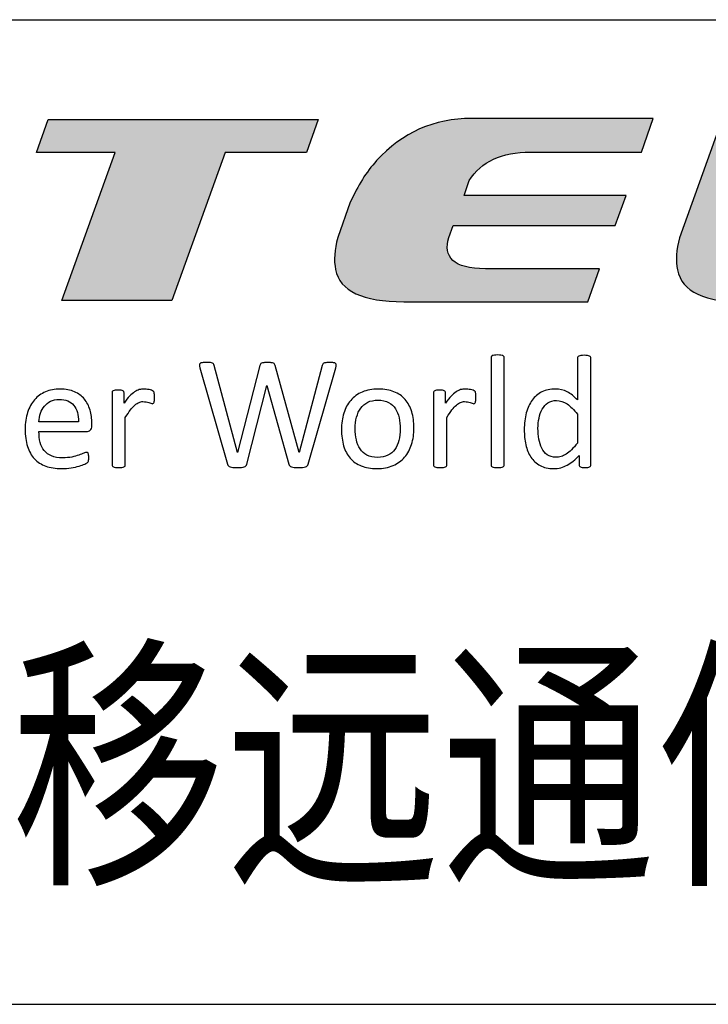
# Model space of a CAD drawing. Header units: millimetres. Extents: x 14844 to 15142, y 1964 to 2174.
# Tile 10 of 19: x 15061 to 15068, y 1989 to 1999. Entities that reach past the tile are written whole.
import ezdxf

# ---------------------------------------------------------------- set-up
doc = ezdxf.new("R2010")
doc.units = ezdxf.units.MM
doc.header["$LTSCALE"] = 30.734
for name, color, linetype in [('03 标注', 7, 'CONTINUOUS'), ('04 \\M+2A4E5\\M+2A672', 1, 'CONTINUOUS'), ('07 图框', 15, 'CONTINUOUS')]:
    doc.layers.add(name, color=color, linetype=linetype)
doc.styles.add('ST1', font='arial.ttf', dxfattribs={"width": 0.8})

# ---------------------------------------------------------------- blocks, each defined once
blk = doc.blocks.new('quectel-logo')
at = {"layer": '04 \\M+2A4E5\\M+2A672'}
h = blk.add_hatch(color=256, dxfattribs=at)
h.dxf.hatch_style = 1
edge = h.paths.add_edge_path(flags=16)
edge.add_spline(control_points=[(-2.24, 2.387), (-2.24, 2.387), (-2.548, 1.504), (-2.548, 1.504), (-2.653, 1.219), (-2.801, 1.067), (-2.992, 1.045), (-2.992, 1.045), (-3.149, 1.048), (-3.149, 1.048), (-3.149, 1.048), (-3.855, 1.063), (-3.855, 1.063), (-4.053, 1.073), (-4.109, 1.227), (-4.007, 1.522), (-4.007, 1.522), (-3.704, 2.387), (-3.704, 2.387), (-3.579, 2.587), (-3.395, 2.719), (-3.149, 2.78), (-3.037, 2.807), (-2.915, 2.821), (-2.78, 2.821), (-2.4, 2.821), (-2.221, 2.677), (-2.24, 2.387)], knot_values=[0, 0, 0, 0, 1, 1, 1, 2, 2, 2, 3, 3, 3, 4, 4, 4, 5, 5, 5, 6, 6, 6, 7, 7, 7, 8, 8, 8, 9, 9, 9, 9], degree=3, periodic=0)
edge = h.paths.add_edge_path()
edge.add_spline(control_points=[(-1.304, 2.694), (-1.387, 3.118), (-1.72, 3.329), (-2.3, 3.329), (-2.3, 3.329), (-2.934, 3.335), (-2.934, 3.335), (-2.934, 3.335), (-3.149, 3.333), (-3.149, 3.333), (-3.149, 3.333), (-3.678, 3.329), (-3.678, 3.329), (-4.258, 3.329), (-4.738, 3.118), (-5.118, 2.694), (-5.274, 2.515), (-5.406, 2.304), (-5.514, 2.056), (-5.514, 2.056), (-5.7, 1.522), (-5.7, 1.522), (-5.752, 1.332), (-5.762, 1.169), (-5.729, 1.032), (-5.685, 0.827), (-5.53, 0.685), (-5.265, 0.609), (-5.265, 0.609), (-5.241, 0.63), (-5.241, 0.63), (-5.241, 0.63), (-5.202, 0.661), (-5.202, 0.661), (-5.202, 0.661), (-5.162, 0.691), (-5.162, 0.691), (-5.162, 0.691), (-5.121, 0.72), (-5.121, 0.72), (-5.121, 0.72), (-5.079, 0.748), (-5.079, 0.748), (-5.079, 0.748), (-5.037, 0.774), (-5.037, 0.774), (-5.037, 0.774), (-4.993, 0.798), (-4.993, 0.798), (-4.993, 0.798), (-4.951, 0.821), (-4.951, 0.821), (-4.951, 0.821), (-4.908, 0.843), (-4.908, 0.843), (-4.908, 0.843), (-4.863, 0.863), (-4.863, 0.863), (-4.863, 0.863), (-4.818, 0.881), (-4.818, 0.881), (-4.818, 0.881), (-4.774, 0.898), (-4.774, 0.898), (-4.774, 0.898), (-4.729, 0.914), (-4.729, 0.914), (-4.729, 0.914), (-4.684, 0.93), (-4.684, 0.93), (-4.684, 0.93), (-4.637, 0.943), (-4.637, 0.943), (-4.637, 0.943), (-4.593, 0.956), (-4.593, 0.956), (-4.593, 0.956), (-4.545, 0.966), (-4.545, 0.966), (-4.545, 0.966), (-4.499, 0.975), (-4.499, 0.975), (-4.499, 0.975), (-4.453, 0.984), (-4.453, 0.984), (-4.453, 0.984), (-4.406, 0.99), (-4.406, 0.99), (-4.406, 0.99), (-4.359, 0.997), (-4.359, 0.997), (-4.359, 0.997), (-4.313, 1.001), (-4.313, 1.001), (-4.313, 1.001), (-4.265, 1.004), (-4.265, 1.004), (-4.265, 1.004), (-4.219, 1.006), (-4.219, 1.006), (-4.219, 1.006), (-4.171, 1.007), (-4.171, 1.007), (-4.171, 1.007), (-4.15, 1.007), (-4.15, 1.007), (-4.15, 1.007), (-4.129, 1.006), (-4.129, 1.006), (-4.129, 1.006), (-4.107, 1.005), (-4.107, 1.005), (-4.107, 1.005), (-4.086, 1.004), (-4.086, 1.004), (-4.086, 1.004), (-4.065, 1.002), (-4.065, 1.002), (-4.065, 1.002), (-4.044, 1), (-4.044, 1), (-4.044, 1), (-4.023, 0.997), (-4.023, 0.997), (-4.023, 0.997), (-4.001, 0.994), (-4.001, 0.994), (-4.001, 0.994), (-3.982, 0.989), (-3.982, 0.989), (-3.982, 0.989), (-3.96, 0.985), (-3.96, 0.985), (-3.96, 0.985), (-3.941, 0.98), (-3.941, 0.98), (-3.941, 0.98), (-3.919, 0.974), (-3.919, 0.974), (-3.919, 0.974), (-3.9, 0.968), (-3.9, 0.968), (-3.9, 0.968), (-3.881, 0.962), (-3.881, 0.962), (-3.881, 0.962), (-3.86, 0.953), (-3.86, 0.953), (-3.86, 0.953), (-3.841, 0.946), (-3.841, 0.946), (-3.841, 0.946), (-3.76, 0.913), (-3.76, 0.913), (-3.76, 0.913), (-3.679, 0.876), (-3.679, 0.876), (-3.679, 0.876), (-3.602, 0.838), (-3.602, 0.838), (-3.602, 0.838), (-3.528, 0.798), (-3.528, 0.798), (-3.528, 0.798), (-3.454, 0.758), (-3.454, 0.758), (-3.454, 0.758), (-3.383, 0.715), (-3.383, 0.715), (-3.383, 0.715), (-3.313, 0.671), (-3.313, 0.671), (-3.313, 0.671), (-3.244, 0.627), (-3.244, 0.627), (-3.244, 0.627), (-3.177, 0.583), (-3.177, 0.583), (-3.177, 0.583), (-3.149, 0.562), (-3.149, 0.562), (-3.149, 0.562), (-3.122, 0.544), (-3.122, 0.544), (-2.552, 0.566), (-2.129, 0.728), (-1.851, 1.032), (-1.725, 1.169), (-1.62, 1.332), (-1.539, 1.522), (-1.539, 1.522), (-1.351, 2.056), (-1.351, 2.056), (-1.287, 2.304), (-1.27, 2.515), (-1.304, 2.694)], knot_values=[0, 0, 0, 0, 1, 1, 1, 2, 2, 2, 3, 3, 3, 4, 4, 4, 5, 5, 5, 6, 6, 6, 7, 7, 7, 8, 8, 8, 9, 9, 9, 10, 10, 10, 11, 11, 11, 12, 12, 12, 13, 13, 13, 14, 14, 14, 15, 15, 15, 16, 16, 16, 17, 17, 17, 18, 18, 18, 19, 19, 19, 20, 20, 20, 21, 21, 21, 22, 22, 22, 23, 23, 23, 24, 24, 24, 25, 25, 25, 26, 26, 26, 27, 27, 27, 28, 28, 28, 29, 29, 29, 30, 30, 30, 31, 31, 31, 32, 32, 32, 33, 33, 33, 34, 34, 34, 35, 35, 35, 36, 36, 36, 37, 37, 37, 38, 38, 38, 39, 39, 39, 40, 40, 40, 41, 41, 41, 42, 42, 42, 43, 43, 43, 44, 44, 44, 45, 45, 45, 46, 46, 46, 47, 47, 47, 48, 48, 48, 49, 49, 49, 50, 50, 50, 51, 51, 51, 52, 52, 52, 53, 53, 53, 54, 54, 54, 55, 55, 55, 56, 56, 56, 57, 57, 57, 58, 58, 58, 59, 59, 59, 60, 60, 60, 61, 61, 61, 62, 62, 62, 63, 63, 63, 64, 64, 64, 65, 65, 65, 65], degree=3, periodic=0)
edge = h.paths.add_edge_path(flags=17)
edge.add_spline(control_points=[(-3.114, -0.705), (-3.953, -0.862), (-4.378, 0.369), (-5.297, 0.057), (-4.489, 0.64), (-3.887, -0.184), (-3.114, -0.705)], knot_values=[0, 0, 0, 0, 1, 1, 1, 2, 2, 2, 2], degree=3, periodic=0)
edge = h.paths.add_edge_path()
edge.add_spline(control_points=[(0, 0), (-0.913, -0.543), (-1.448, -0.331), (-2.243, -0.036), (-1.532, -0.153), (-0.758, -0.208), (0, 0)], knot_values=[0, 0, 0, 0, 1, 1, 1, 2, 2, 2, 2], degree=3, periodic=0)
edge = h.paths.add_edge_path()
edge.add_spline(control_points=[(-3.881, 0.847), (-3.034, 0.508), (-2.557, -0.202), (-1.737, -0.37), (-1.213, -0.476), (-0.775, -0.468), (-0.238, -0.357), (-1.57, -1.089), (-2.325, -0.853), (-2.74, -0.636), (-3.348, -0.318), (-3.86, 0.324), (-4.597, 0.445), (-4.839, 0.485), (-5.059, 0.46), (-5.446, 0.254), (-5.111, 0.709), (-4.644, 0.894), (-4.169, 0.898), (-4.068, 0.9), (-3.971, 0.883), (-3.881, 0.847)], knot_values=[0, 0, 0, 0, 1, 1, 1, 2, 2, 2, 3, 3, 3, 4, 4, 4, 5, 5, 5, 6, 6, 6, 7, 7, 7, 7], degree=3, periodic=0)
edge = h.paths.add_edge_path()
edge.add_spline(control_points=[(2.598, 1.504), (2.493, 1.219), (2.192, 1.067), (1.696, 1.045), (1.228, 1.067), (1.042, 1.225), (1.138, 1.522), (1.138, 1.522), (1.44, 2.387), (1.44, 2.387), (1.44, 2.387), (1.771, 3.335), (1.771, 3.335), (1.771, 3.335), (0.078, 3.335), (0.078, 3.335), (0.078, 3.335), (-0.555, 1.522), (-0.555, 1.522), (-0.605, 1.332), (-0.616, 1.169), (-0.584, 1.032), (-0.513, 0.702), (-0.157, 0.538), (0.487, 0.541), (0.487, 0.541), (1.255, 0.541), (1.255, 0.541), (1.255, 0.541), (1.868, 0.541), (1.868, 0.541), (2.518, 0.538), (2.992, 0.702), (3.294, 1.032), (3.422, 1.169), (3.525, 1.332), (3.606, 1.522), (3.606, 1.522), (3.794, 2.056), (3.794, 2.056), (3.794, 2.056), (4.234, 3.335), (4.234, 3.335), (4.234, 3.335), (3.236, 3.335), (3.236, 3.335), (3.236, 3.335), (2.907, 2.387), (2.907, 2.387), (2.907, 2.387), (2.598, 1.504), (2.598, 1.504), (2.598, 1.504), (2.598, 1.504), (2.598, 1.504)], knot_values=[0, 0, 0, 0, 1, 1, 1, 2, 2, 2, 3, 3, 3, 4, 4, 4, 5, 5, 5, 6, 6, 6, 7, 7, 7, 8, 8, 8, 9, 9, 9, 10, 10, 10, 11, 11, 11, 12, 12, 12, 13, 13, 13, 14, 14, 14, 15, 15, 15, 16, 16, 16, 17, 17, 17, 18, 18, 18, 18], degree=3, periodic=0)
edge = h.paths.add_edge_path()
edge.add_spline(control_points=[(29.185, 1.034), (29.185, 1.034), (29.003, 0.527), (29.003, 0.527), (29.003, 0.527), (26.214, 0.527), (26.214, 0.527), (26.214, 0.527), (26.186, 0.527), (26.186, 0.527), (25.557, 0.527), (25.21, 0.691), (25.144, 1.02), (25.113, 1.161), (25.124, 1.325), (25.175, 1.512), (25.175, 1.512), (25.826, 3.335), (25.826, 3.335), (25.826, 3.335), (27.529, 3.335), (27.529, 3.335), (27.529, 3.335), (26.878, 1.512), (26.878, 1.512), (26.829, 1.365), (26.85, 1.248), (26.938, 1.162), (27.027, 1.077), (27.193, 1.034), (27.435, 1.034), (27.435, 1.034), (29.185, 1.034), (29.185, 1.034)], knot_values=[0, 0, 0, 0, 1, 1, 1, 2, 2, 2, 3, 3, 3, 4, 4, 4, 5, 5, 5, 6, 6, 6, 7, 7, 7, 8, 8, 8, 9, 9, 9, 10, 10, 10, 11, 11, 11, 11], degree=3, periodic=0)
edge = h.paths.add_edge_path()
edge.add_spline(control_points=[(21.73, 1.698), (21.73, 1.698), (21.664, 1.515), (21.664, 1.515), (21.615, 1.369), (21.635, 1.253), (21.724, 1.167), (21.812, 1.082), (21.977, 1.039), (22.218, 1.039), (22.218, 1.039), (23.958, 1.039), (23.958, 1.039), (23.958, 1.039), (23.777, 0.536), (23.777, 0.536), (23.777, 0.536), (21.003, 0.536), (21.003, 0.536), (21.003, 0.536), (20.975, 0.536), (20.975, 0.536), (20.35, 0.536), (20.004, 0.699), (19.939, 1.026), (19.909, 1.166), (19.919, 1.329), (19.97, 1.515), (19.97, 1.515), (20.161, 2.051), (20.161, 2.051), (20.22, 2.179), (20.282, 2.295), (20.346, 2.399), (20.41, 2.503), (20.482, 2.599), (20.563, 2.687), (20.953, 3.115), (21.435, 3.328), (22.009, 3.328), (22.009, 3.328), (24.774, 3.328), (24.774, 3.328), (24.774, 3.328), (24.595, 2.815), (24.595, 2.815), (24.595, 2.815), (22.905, 2.815), (22.905, 2.815), (22.466, 2.815), (22.155, 2.671), (21.973, 2.381), (21.973, 2.381), (21.896, 2.156), (21.896, 2.156), (21.896, 2.156), (24.359, 2.156), (24.359, 2.156), (24.359, 2.156), (24.193, 1.698), (24.193, 1.698), (24.193, 1.698), (21.73, 1.698), (21.73, 1.698)], knot_values=[0, 0, 0, 0, 1, 1, 1, 2, 2, 2, 3, 3, 3, 4, 4, 4, 5, 5, 5, 6, 6, 6, 7, 7, 7, 8, 8, 8, 9, 9, 9, 10, 10, 10, 11, 11, 11, 12, 12, 12, 13, 13, 13, 14, 14, 14, 15, 15, 15, 16, 16, 16, 17, 17, 17, 18, 18, 18, 19, 19, 19, 20, 20, 20, 21, 21, 21, 21], degree=3, periodic=0)
h.paths.add_polyline_path([(15.773, 0.555), (16.581, 2.808), (15.386, 2.808), (15.564, 3.315), (18.311, 3.315), (19.673, 3.315), (19.495, 2.808), (18.255, 2.808), (17.447, 0.555)])
edge = h.paths.add_edge_path()
edge.add_spline(control_points=[(13.724, 1.045), (13.724, 1.045), (12.707, 1.045), (12.707, 1.045), (12.707, 1.045), (11.982, 1.045), (11.982, 1.045), (11.515, 1.067), (11.328, 1.225), (11.428, 1.522), (11.428, 1.522), (11.728, 2.387), (11.728, 2.387), (11.907, 2.677), (12.217, 2.821), (12.652, 2.821), (12.652, 2.821), (13.221, 2.821), (13.221, 2.821), (13.221, 2.821), (14.343, 2.821), (14.343, 2.821), (14.343, 2.821), (14.522, 3.335), (14.522, 3.335), (14.522, 3.335), (13.129, 3.335), (13.129, 3.335), (13.129, 3.335), (11.761, 3.335), (11.761, 3.335), (11.177, 3.331), (10.694, 3.118), (10.315, 2.694), (10.158, 2.515), (10.026, 2.304), (9.918, 2.056), (9.918, 2.056), (9.732, 1.522), (9.732, 1.522), (9.681, 1.332), (9.671, 1.169), (9.702, 1.032), (9.773, 0.702), (10.131, 0.538), (10.773, 0.541), (10.773, 0.541), (11.542, 0.541), (11.542, 0.541), (11.542, 0.541), (12.156, 0.541), (12.156, 0.541), (12.156, 0.541), (13.547, 0.541), (13.547, 0.541), (13.547, 0.541), (13.724, 1.045), (13.724, 1.045), (13.724, 1.045), (13.724, 1.045), (13.724, 1.045)], knot_values=[0, 0, 0, 0, 1, 1, 1, 2, 2, 2, 3, 3, 3, 4, 4, 4, 5, 5, 5, 6, 6, 6, 7, 7, 7, 8, 8, 8, 9, 9, 9, 10, 10, 10, 11, 11, 11, 12, 12, 12, 13, 13, 13, 14, 14, 14, 15, 15, 15, 16, 16, 16, 17, 17, 17, 18, 18, 18, 19, 19, 19, 20, 20, 20, 20], degree=3, periodic=0)
edge = h.paths.add_edge_path()
edge.add_spline(control_points=[(6.348, 1.704), (6.348, 1.704), (8.812, 1.704), (8.812, 1.704), (8.812, 1.704), (8.973, 2.162), (8.973, 2.162), (8.973, 2.162), (6.508, 2.162), (6.508, 2.162), (6.508, 2.162), (6.586, 2.387), (6.586, 2.387), (6.767, 2.677), (7.075, 2.821), (7.512, 2.821), (7.512, 2.821), (8.08, 2.821), (8.08, 2.821), (8.08, 2.821), (9.202, 2.821), (9.202, 2.821), (9.202, 2.821), (9.38, 3.335), (9.38, 3.335), (9.38, 3.335), (7.998, 3.335), (7.998, 3.335), (7.998, 3.335), (7.357, 3.335), (7.357, 3.335), (7.357, 3.335), (6.616, 3.335), (6.616, 3.335), (6.034, 3.331), (5.553, 3.118), (5.174, 2.694), (5.017, 2.515), (4.885, 2.304), (4.778, 2.056), (4.778, 2.056), (4.59, 1.522), (4.59, 1.522), (4.539, 1.332), (4.53, 1.169), (4.561, 1.032), (4.632, 0.702), (4.989, 0.538), (5.631, 0.541), (5.631, 0.541), (6.4, 0.541), (6.4, 0.541), (6.4, 0.541), (7.014, 0.541), (7.014, 0.541), (7.014, 0.541), (8.405, 0.541), (8.405, 0.541), (8.405, 0.541), (8.581, 1.045), (8.581, 1.045), (8.581, 1.045), (7.566, 1.045), (7.566, 1.045), (7.566, 1.045), (6.841, 1.045), (6.841, 1.045), (6.373, 1.067), (6.187, 1.225), (6.285, 1.522), (6.285, 1.522), (6.348, 1.704), (6.348, 1.704), (6.348, 1.704), (6.348, 1.704), (6.348, 1.704)], knot_values=[0, 0, 0, 0, 1, 1, 1, 2, 2, 2, 3, 3, 3, 4, 4, 4, 5, 5, 5, 6, 6, 6, 7, 7, 7, 8, 8, 8, 9, 9, 9, 10, 10, 10, 11, 11, 11, 12, 12, 12, 13, 13, 13, 14, 14, 14, 15, 15, 15, 16, 16, 16, 17, 17, 17, 18, 18, 18, 19, 19, 19, 20, 20, 20, 21, 21, 21, 22, 22, 22, 23, 23, 23, 24, 24, 24, 25, 25, 25, 25], degree=3, periodic=0)
blk.add_lwpolyline([(15.773, 0.555), (16.581, 2.808), (15.386, 2.808), (15.564, 3.315), (18.311, 3.315), (19.673, 3.315), (19.495, 2.808), (18.255, 2.808), (17.447, 0.555), (15.773, 0.555)], dxfattribs=at)
for points, knots in [([(21.73, 1.698), (21.73, 1.698), (21.664, 1.515), (21.664, 1.515), (21.615, 1.369), (21.635, 1.253), (21.724, 1.167), (21.812, 1.082), (21.977, 1.039), (22.218, 1.039), (22.218, 1.039), (23.958, 1.039), (23.958, 1.039), (23.958, 1.039), (23.777, 0.536), (23.777, 0.536), (23.777, 0.536), (21.003, 0.536), (21.003, 0.536), (21.003, 0.536), (20.975, 0.536), (20.975, 0.536), (20.35, 0.536), (20.004, 0.699), (19.939, 1.026), (19.909, 1.166), (19.919, 1.329), (19.97, 1.515), (19.97, 1.515), (20.161, 2.051), (20.161, 2.051), (20.22, 2.179), (20.282, 2.295), (20.346, 2.399), (20.41, 2.503), (20.482, 2.599), (20.563, 2.687), (20.953, 3.115), (21.435, 3.328), (22.009, 3.328), (22.009, 3.328), (24.774, 3.328), (24.774, 3.328), (24.774, 3.328), (24.595, 2.815), (24.595, 2.815), (24.595, 2.815), (22.905, 2.815), (22.905, 2.815), (22.466, 2.815), (22.155, 2.671), (21.973, 2.381), (21.973, 2.381), (21.896, 2.156), (21.896, 2.156), (21.896, 2.156), (24.359, 2.156), (24.359, 2.156), (24.359, 2.156), (24.193, 1.698), (24.193, 1.698), (24.193, 1.698), (21.73, 1.698), (21.73, 1.698)], [0, 0, 0, 0, 1, 1, 1, 2, 2, 2, 3, 3, 3, 4, 4, 4, 5, 5, 5, 6, 6, 6, 7, 7, 7, 8, 8, 8, 9, 9, 9, 10, 10, 10, 11, 11, 11, 12, 12, 12, 13, 13, 13, 14, 14, 14, 15, 15, 15, 16, 16, 16, 17, 17, 17, 18, 18, 18, 19, 19, 19, 20, 20, 20, 21, 21, 21, 21]), ([(29.185, 1.034), (29.185, 1.034), (29.003, 0.527), (29.003, 0.527), (29.003, 0.527), (26.214, 0.527), (26.214, 0.527), (26.214, 0.527), (26.186, 0.527), (26.186, 0.527), (25.557, 0.527), (25.21, 0.691), (25.144, 1.02), (25.113, 1.161), (25.124, 1.325), (25.175, 1.512), (25.175, 1.512), (25.826, 3.335), (25.826, 3.335), (25.826, 3.335), (27.529, 3.335), (27.529, 3.335), (27.529, 3.335), (26.878, 1.512), (26.878, 1.512), (26.829, 1.365), (26.85, 1.248), (26.938, 1.162), (27.027, 1.077), (27.193, 1.034), (27.435, 1.034), (27.435, 1.034), (29.185, 1.034), (29.185, 1.034)], [0, 0, 0, 0, 1, 1, 1, 2, 2, 2, 3, 3, 3, 4, 4, 4, 5, 5, 5, 6, 6, 6, 7, 7, 7, 8, 8, 8, 9, 9, 9, 10, 10, 10, 11, 11, 11, 11]), ([(22.506, -1.952), (22.506, -1.958), (22.504, -1.964), (22.501, -1.968), (22.498, -1.973), (22.492, -1.977), (22.485, -1.98), (22.478, -1.983), (22.467, -1.986), (22.454, -1.987), (22.441, -1.989), (22.425, -1.99), (22.404, -1.99), (22.385, -1.99), (22.368, -1.989), (22.355, -1.987), (22.342, -1.986), (22.332, -1.983), (22.324, -1.98), (22.316, -1.977), (22.311, -1.973), (22.308, -1.968), (22.305, -1.964), (22.304, -1.958), (22.304, -1.952), (22.304, -1.952), (22.304, -0.314), (22.304, -0.314), (22.304, -0.308), (22.305, -0.302), (22.308, -0.297), (22.311, -0.292), (22.316, -0.288), (22.324, -0.285), (22.332, -0.282), (22.342, -0.279), (22.355, -0.278), (22.368, -0.276), (22.385, -0.275), (22.404, -0.275), (22.425, -0.275), (22.441, -0.276), (22.454, -0.278), (22.467, -0.279), (22.478, -0.282), (22.485, -0.285), (22.492, -0.288), (22.498, -0.292), (22.501, -0.297), (22.504, -0.302), (22.506, -0.308), (22.506, -0.314), (22.506, -0.314), (22.506, -1.952), (22.506, -1.952)], [0, 0, 0, 0, 1, 1, 1, 2, 2, 2, 3, 3, 3, 4, 4, 4, 5, 5, 5, 6, 6, 6, 7, 7, 7, 8, 8, 8, 9, 9, 9, 10, 10, 10, 11, 11, 11, 12, 12, 12, 13, 13, 13, 14, 14, 14, 15, 15, 15, 16, 16, 16, 17, 17, 17, 18, 18, 18, 18]), ([(23.824, -1.952), (23.824, -1.958), (23.823, -1.964), (23.82, -1.969), (23.817, -1.974), (23.812, -1.978), (23.805, -1.98), (23.798, -1.983), (23.789, -1.986), (23.778, -1.987), (23.766, -1.989), (23.752, -1.99), (23.736, -1.99), (23.719, -1.99), (23.705, -1.989), (23.693, -1.987), (23.682, -1.986), (23.672, -1.983), (23.665, -1.98), (23.658, -1.978), (23.652, -1.974), (23.649, -1.969), (23.646, -1.964), (23.644, -1.958), (23.644, -1.952), (23.644, -1.952), (23.644, -1.806), (23.644, -1.806), (23.586, -1.869), (23.526, -1.918), (23.464, -1.953), (23.401, -1.988), (23.333, -2.006), (23.258, -2.006), (23.177, -2.006), (23.108, -1.99), (23.051, -1.958), (22.994, -1.927), (22.948, -1.885), (22.912, -1.831), (22.876, -1.777), (22.851, -1.715), (22.834, -1.642), (22.818, -1.57), (22.81, -1.494), (22.81, -1.414), (22.81, -1.319), (22.82, -1.233), (22.84, -1.157), (22.861, -1.081), (22.891, -1.015), (22.931, -0.961), (22.971, -0.908), (23.021, -0.866), (23.08, -0.837), (23.139, -0.808), (23.208, -0.794), (23.285, -0.794), (23.35, -0.794), (23.409, -0.808), (23.462, -0.836), (23.516, -0.864), (23.569, -0.906), (23.621, -0.96), (23.621, -0.96), (23.621, -0.319), (23.621, -0.319), (23.621, -0.314), (23.622, -0.308), (23.625, -0.303), (23.628, -0.297), (23.634, -0.293), (23.642, -0.291), (23.65, -0.288), (23.66, -0.285), (23.673, -0.283), (23.686, -0.281), (23.702, -0.28), (23.721, -0.28), (23.742, -0.28), (23.759, -0.281), (23.772, -0.283), (23.785, -0.285), (23.795, -0.288), (23.802, -0.291), (23.81, -0.293), (23.815, -0.297), (23.819, -0.303), (23.823, -0.308), (23.824, -0.314), (23.824, -0.319), (23.824, -0.319), (23.824, -1.952), (23.824, -1.952)], [0, 0, 0, 0, 1, 1, 1, 2, 2, 2, 3, 3, 3, 4, 4, 4, 5, 5, 5, 6, 6, 6, 7, 7, 7, 8, 8, 8, 9, 9, 9, 10, 10, 10, 11, 11, 11, 12, 12, 12, 13, 13, 13, 14, 14, 14, 15, 15, 15, 16, 16, 16, 17, 17, 17, 18, 18, 18, 19, 19, 19, 20, 20, 20, 21, 21, 21, 22, 22, 22, 23, 23, 23, 24, 24, 24, 25, 25, 25, 26, 26, 26, 27, 27, 27, 28, 28, 28, 29, 29, 29, 30, 30, 30, 31, 31, 31, 31]), ([(19.519, -1.936), (19.516, -1.947), (19.511, -1.956), (19.505, -1.963), (19.498, -1.97), (19.489, -1.976), (19.478, -1.979), (19.466, -1.983), (19.452, -1.986), (19.435, -1.987), (19.419, -1.989), (19.398, -1.99), (19.373, -1.99), (19.348, -1.99), (19.327, -1.989), (19.309, -1.987), (19.292, -1.986), (19.277, -1.983), (19.266, -1.979), (19.254, -1.976), (19.246, -1.97), (19.24, -1.963), (19.234, -1.956), (19.23, -1.947), (19.226, -1.936), (19.226, -1.936), (18.894, -0.738), (18.894, -0.738), (18.894, -0.738), (18.892, -0.738), (18.892, -0.738), (18.892, -0.738), (18.585, -1.936), (18.585, -1.936), (18.583, -1.947), (18.579, -1.956), (18.573, -1.963), (18.567, -1.97), (18.559, -1.976), (18.549, -1.979), (18.538, -1.983), (18.524, -1.986), (18.508, -1.987), (18.491, -1.989), (18.469, -1.99), (18.443, -1.99), (18.416, -1.99), (18.394, -1.989), (18.376, -1.987), (18.358, -1.986), (18.343, -1.983), (18.332, -1.979), (18.32, -1.976), (18.312, -1.97), (18.306, -1.963), (18.299, -1.956), (18.295, -1.947), (18.293, -1.936), (18.293, -1.936), (17.873, -0.471), (17.873, -0.471), (17.869, -0.453), (17.866, -0.438), (17.865, -0.427), (17.865, -0.417), (17.868, -0.408), (17.875, -0.403), (17.882, -0.397), (17.894, -0.393), (17.909, -0.392), (17.925, -0.39), (17.945, -0.389), (17.972, -0.389), (17.997, -0.389), (18.017, -0.39), (18.032, -0.391), (18.046, -0.392), (18.057, -0.395), (18.065, -0.398), (18.073, -0.401), (18.078, -0.405), (18.081, -0.411), (18.084, -0.417), (18.086, -0.424), (18.088, -0.433), (18.088, -0.433), (18.445, -1.762), (18.445, -1.762), (18.445, -1.762), (18.446, -1.762), (18.446, -1.762), (18.446, -1.762), (18.784, -0.436), (18.784, -0.436), (18.786, -0.427), (18.79, -0.419), (18.793, -0.413), (18.797, -0.407), (18.803, -0.402), (18.811, -0.399), (18.819, -0.396), (18.831, -0.393), (18.846, -0.392), (18.861, -0.39), (18.881, -0.389), (18.905, -0.389), (18.928, -0.389), (18.946, -0.39), (18.96, -0.392), (18.973, -0.393), (18.984, -0.396), (18.992, -0.399), (19.001, -0.402), (19.006, -0.407), (19.01, -0.413), (19.014, -0.419), (19.017, -0.427), (19.019, -0.436), (19.019, -0.436), (19.383, -1.762), (19.383, -1.762), (19.383, -1.762), (19.386, -1.762), (19.386, -1.762), (19.386, -1.762), (19.735, -0.435), (19.735, -0.435), (19.737, -0.426), (19.74, -0.419), (19.742, -0.413), (19.745, -0.407), (19.75, -0.402), (19.758, -0.399), (19.765, -0.396), (19.776, -0.393), (19.791, -0.392), (19.805, -0.39), (19.824, -0.389), (19.848, -0.389), (19.872, -0.389), (19.892, -0.39), (19.906, -0.392), (19.92, -0.394), (19.931, -0.398), (19.937, -0.404), (19.944, -0.41), (19.947, -0.418), (19.946, -0.428), (19.946, -0.439), (19.944, -0.454), (19.94, -0.473), (19.94, -0.473), (19.519, -1.936), (19.519, -1.936)], [0, 0, 0, 0, 1, 1, 1, 2, 2, 2, 3, 3, 3, 4, 4, 4, 5, 5, 5, 6, 6, 6, 7, 7, 7, 8, 8, 8, 9, 9, 9, 10, 10, 10, 11, 11, 11, 12, 12, 12, 13, 13, 13, 14, 14, 14, 15, 15, 15, 16, 16, 16, 17, 17, 17, 18, 18, 18, 19, 19, 19, 20, 20, 20, 21, 21, 21, 22, 22, 22, 23, 23, 23, 24, 24, 24, 25, 25, 25, 26, 26, 26, 27, 27, 27, 28, 28, 28, 29, 29, 29, 30, 30, 30, 31, 31, 31, 32, 32, 32, 33, 33, 33, 34, 34, 34, 35, 35, 35, 36, 36, 36, 37, 37, 37, 38, 38, 38, 39, 39, 39, 40, 40, 40, 41, 41, 41, 42, 42, 42, 43, 43, 43, 44, 44, 44, 45, 45, 45, 46, 46, 46, 47, 47, 47, 48, 48, 48, 49, 49, 49, 50, 50, 50, 51, 51, 51, 51]), ([(16.228, -1.352), (16.228, -1.384), (16.22, -1.407), (16.204, -1.42), (16.188, -1.434), (16.169, -1.441), (16.149, -1.441), (16.149, -1.441), (15.423, -1.441), (15.423, -1.441), (15.423, -1.502), (15.429, -1.557), (15.441, -1.606), (15.453, -1.655), (15.474, -1.697), (15.503, -1.732), (15.531, -1.767), (15.569, -1.794), (15.615, -1.813), (15.661, -1.832), (15.717, -1.841), (15.783, -1.841), (15.836, -1.841), (15.883, -1.837), (15.924, -1.829), (15.965, -1.82), (16, -1.81), (16.03, -1.8), (16.06, -1.789), (16.085, -1.779), (16.104, -1.771), (16.123, -1.762), (16.138, -1.758), (16.148, -1.758), (16.154, -1.758), (16.159, -1.76), (16.163, -1.762), (16.168, -1.765), (16.171, -1.77), (16.174, -1.775), (16.176, -1.781), (16.178, -1.789), (16.179, -1.799), (16.18, -1.809), (16.181, -1.822), (16.181, -1.836), (16.181, -1.847), (16.181, -1.856), (16.18, -1.864), (16.179, -1.872), (16.178, -1.879), (16.177, -1.885), (16.176, -1.891), (16.174, -1.897), (16.171, -1.901), (16.168, -1.906), (16.164, -1.911), (16.16, -1.915), (16.155, -1.92), (16.142, -1.927), (16.12, -1.938), (16.098, -1.948), (16.069, -1.958), (16.034, -1.968), (15.999, -1.977), (15.958, -1.986), (15.912, -1.994), (15.866, -2.002), (15.817, -2.006), (15.764, -2.006), (15.674, -2.006), (15.594, -1.993), (15.526, -1.968), (15.458, -1.942), (15.4, -1.905), (15.354, -1.855), (15.307, -1.805), (15.272, -1.743), (15.249, -1.667), (15.225, -1.592), (15.213, -1.505), (15.213, -1.405), (15.213, -1.31), (15.225, -1.225), (15.25, -1.15), (15.274, -1.074), (15.31, -1.01), (15.356, -0.957), (15.402, -0.904), (15.458, -0.864), (15.523, -0.836), (15.588, -0.808), (15.662, -0.794), (15.742, -0.794), (15.829, -0.794), (15.903, -0.808), (15.964, -0.835), (16.024, -0.863), (16.074, -0.9), (16.114, -0.947), (16.153, -0.994), (16.182, -1.05), (16.2, -1.113), (16.219, -1.176), (16.228, -1.244), (16.228, -1.316), (16.228, -1.316), (16.228, -1.352), (16.228, -1.352)], [0, 0, 0, 0, 1, 1, 1, 2, 2, 2, 3, 3, 3, 4, 4, 4, 5, 5, 5, 6, 6, 6, 7, 7, 7, 8, 8, 8, 9, 9, 9, 10, 10, 10, 11, 11, 11, 12, 12, 12, 13, 13, 13, 14, 14, 14, 15, 15, 15, 16, 16, 16, 17, 17, 17, 18, 18, 18, 19, 19, 19, 20, 20, 20, 21, 21, 21, 22, 22, 22, 23, 23, 23, 24, 24, 24, 25, 25, 25, 26, 26, 26, 27, 27, 27, 28, 28, 28, 29, 29, 29, 30, 30, 30, 31, 31, 31, 32, 32, 32, 33, 33, 33, 34, 34, 34, 35, 35, 35, 36, 36, 36, 36]), ([(17.18, -0.921), (17.18, -0.939), (17.179, -0.954), (17.179, -0.966), (17.178, -0.979), (17.176, -0.988), (17.174, -0.995), (17.171, -1.002), (17.168, -1.007), (17.165, -1.011), (17.161, -1.015), (17.156, -1.017), (17.149, -1.017), (17.143, -1.017), (17.135, -1.015), (17.125, -1.011), (17.116, -1.007), (17.105, -1.004), (17.093, -1), (17.082, -0.996), (17.068, -0.993), (17.054, -0.99), (17.039, -0.986), (17.023, -0.985), (17.006, -0.985), (16.985, -0.985), (16.965, -0.989), (16.946, -0.997), (16.926, -1.005), (16.905, -1.019), (16.884, -1.037), (16.862, -1.056), (16.84, -1.081), (16.816, -1.112), (16.792, -1.143), (16.766, -1.181), (16.737, -1.226), (16.737, -1.226), (16.737, -1.952), (16.737, -1.952), (16.737, -1.958), (16.736, -1.964), (16.733, -1.968), (16.729, -1.973), (16.724, -1.977), (16.717, -1.98), (16.709, -1.983), (16.699, -1.986), (16.686, -1.987), (16.673, -1.989), (16.656, -1.99), (16.636, -1.99), (16.616, -1.99), (16.6, -1.989), (16.587, -1.987), (16.574, -1.986), (16.563, -1.983), (16.556, -1.98), (16.548, -1.977), (16.542, -1.973), (16.54, -1.968), (16.537, -1.964), (16.535, -1.958), (16.535, -1.952), (16.535, -1.952), (16.535, -0.849), (16.535, -0.849), (16.535, -0.842), (16.536, -0.837), (16.539, -0.832), (16.541, -0.828), (16.546, -0.824), (16.554, -0.82), (16.561, -0.816), (16.57, -0.814), (16.582, -0.813), (16.593, -0.811), (16.608, -0.811), (16.627, -0.811), (16.645, -0.811), (16.66, -0.811), (16.672, -0.813), (16.684, -0.814), (16.693, -0.816), (16.699, -0.82), (16.706, -0.824), (16.711, -0.828), (16.714, -0.832), (16.716, -0.837), (16.718, -0.842), (16.718, -0.849), (16.718, -0.849), (16.718, -1.009), (16.718, -1.009), (16.748, -0.965), (16.776, -0.929), (16.803, -0.901), (16.83, -0.874), (16.855, -0.852), (16.878, -0.836), (16.902, -0.82), (16.926, -0.809), (16.949, -0.803), (16.972, -0.797), (16.996, -0.794), (17.019, -0.794), (17.03, -0.794), (17.042, -0.794), (17.055, -0.795), (17.069, -0.797), (17.083, -0.799), (17.098, -0.802), (17.112, -0.805), (17.126, -0.809), (17.138, -0.813), (17.149, -0.817), (17.158, -0.821), (17.163, -0.825), (17.168, -0.83), (17.171, -0.833), (17.173, -0.837), (17.174, -0.841), (17.176, -0.845), (17.177, -0.851), (17.178, -0.857), (17.179, -0.865), (17.179, -0.876), (17.18, -0.887), (17.18, -0.902), (17.18, -0.921)], [0, 0, 0, 0, 1, 1, 1, 2, 2, 2, 3, 3, 3, 4, 4, 4, 5, 5, 5, 6, 6, 6, 7, 7, 7, 8, 8, 8, 9, 9, 9, 10, 10, 10, 11, 11, 11, 12, 12, 12, 13, 13, 13, 14, 14, 14, 15, 15, 15, 16, 16, 16, 17, 17, 17, 18, 18, 18, 19, 19, 19, 20, 20, 20, 21, 21, 21, 22, 22, 22, 23, 23, 23, 24, 24, 24, 25, 25, 25, 26, 26, 26, 27, 27, 27, 28, 28, 28, 29, 29, 29, 30, 30, 30, 31, 31, 31, 32, 32, 32, 33, 33, 33, 34, 34, 34, 35, 35, 35, 36, 36, 36, 37, 37, 37, 38, 38, 38, 39, 39, 39, 40, 40, 40, 41, 41, 41, 42, 42, 42, 43, 43, 43, 43]), ([(21.131, -1.388), (21.131, -1.478), (21.119, -1.561), (21.095, -1.636), (21.072, -1.712), (21.036, -1.777), (20.989, -1.832), (20.942, -1.886), (20.883, -1.929), (20.813, -1.96), (20.742, -1.99), (20.66, -2.006), (20.567, -2.006), (20.476, -2.006), (20.397, -1.992), (20.33, -1.965), (20.263, -1.938), (20.206, -1.899), (20.161, -1.848), (20.116, -1.796), (20.083, -1.733), (20.061, -1.66), (20.039, -1.587), (20.028, -1.503), (20.028, -1.41), (20.028, -1.32), (20.04, -1.237), (20.063, -1.162), (20.086, -1.086), (20.121, -1.021), (20.168, -0.966), (20.215, -0.912), (20.274, -0.869), (20.344, -0.839), (20.414, -0.809), (20.496, -0.794), (20.59, -0.794), (20.681, -0.794), (20.76, -0.807), (20.827, -0.834), (20.895, -0.861), (20.951, -0.9), (20.996, -0.952), (21.041, -1.003), (21.075, -1.066), (21.097, -1.139), (21.12, -1.213), (21.131, -1.296), (21.131, -1.388)], [0, 0, 0, 0, 1, 1, 1, 2, 2, 2, 3, 3, 3, 4, 4, 4, 5, 5, 5, 6, 6, 6, 7, 7, 7, 8, 8, 8, 9, 9, 9, 10, 10, 10, 11, 11, 11, 12, 12, 12, 13, 13, 13, 14, 14, 14, 15, 15, 15, 16, 16, 16, 16]), ([(22.073, -0.921), (22.073, -0.939), (22.073, -0.954), (22.072, -0.966), (22.071, -0.979), (22.07, -0.988), (22.067, -0.995), (22.065, -1.002), (22.062, -1.007), (22.058, -1.011), (22.054, -1.015), (22.049, -1.017), (22.043, -1.017), (22.036, -1.017), (22.028, -1.015), (22.019, -1.011), (22.009, -1.007), (21.999, -1.004), (21.987, -1), (21.975, -0.996), (21.962, -0.993), (21.947, -0.99), (21.932, -0.986), (21.916, -0.985), (21.899, -0.985), (21.879, -0.985), (21.859, -0.989), (21.839, -0.997), (21.82, -1.005), (21.799, -1.019), (21.777, -1.037), (21.756, -1.056), (21.733, -1.081), (21.709, -1.112), (21.685, -1.143), (21.659, -1.181), (21.631, -1.226), (21.631, -1.226), (21.631, -1.952), (21.631, -1.952), (21.631, -1.958), (21.629, -1.964), (21.626, -1.968), (21.623, -1.973), (21.617, -1.977), (21.61, -1.98), (21.603, -1.983), (21.592, -1.986), (21.579, -1.987), (21.566, -1.989), (21.549, -1.99), (21.529, -1.99), (21.509, -1.99), (21.493, -1.989), (21.48, -1.987), (21.467, -1.986), (21.457, -1.983), (21.449, -1.98), (21.441, -1.977), (21.436, -1.973), (21.433, -1.968), (21.43, -1.964), (21.429, -1.958), (21.429, -1.952), (21.429, -1.952), (21.429, -0.849), (21.429, -0.849), (21.429, -0.842), (21.43, -0.837), (21.432, -0.832), (21.435, -0.828), (21.44, -0.824), (21.447, -0.82), (21.454, -0.816), (21.464, -0.814), (21.475, -0.813), (21.487, -0.811), (21.502, -0.811), (21.52, -0.811), (21.538, -0.811), (21.553, -0.811), (21.565, -0.813), (21.577, -0.814), (21.586, -0.816), (21.593, -0.82), (21.599, -0.824), (21.604, -0.828), (21.607, -0.832), (21.61, -0.837), (21.611, -0.842), (21.611, -0.849), (21.611, -0.849), (21.611, -1.009), (21.611, -1.009), (21.641, -0.965), (21.67, -0.929), (21.696, -0.901), (21.723, -0.874), (21.748, -0.852), (21.772, -0.836), (21.795, -0.82), (21.819, -0.809), (21.842, -0.803), (21.866, -0.797), (21.889, -0.794), (21.913, -0.794), (21.923, -0.794), (21.935, -0.794), (21.949, -0.795), (21.962, -0.797), (21.976, -0.799), (21.991, -0.802), (22.006, -0.805), (22.019, -0.809), (22.031, -0.813), (22.043, -0.817), (22.051, -0.821), (22.056, -0.825), (22.061, -0.83), (22.064, -0.833), (22.066, -0.837), (22.067, -0.841), (22.069, -0.845), (22.07, -0.851), (22.071, -0.857), (22.072, -0.865), (22.073, -0.876), (22.073, -0.887), (22.073, -0.902), (22.073, -0.921)], [0, 0, 0, 0, 1, 1, 1, 2, 2, 2, 3, 3, 3, 4, 4, 4, 5, 5, 5, 6, 6, 6, 7, 7, 7, 8, 8, 8, 9, 9, 9, 10, 10, 10, 11, 11, 11, 12, 12, 12, 13, 13, 13, 14, 14, 14, 15, 15, 15, 16, 16, 16, 17, 17, 17, 18, 18, 18, 19, 19, 19, 20, 20, 20, 21, 21, 21, 22, 22, 22, 23, 23, 23, 24, 24, 24, 25, 25, 25, 26, 26, 26, 27, 27, 27, 28, 28, 28, 29, 29, 29, 30, 30, 30, 31, 31, 31, 32, 32, 32, 33, 33, 33, 34, 34, 34, 35, 35, 35, 36, 36, 36, 37, 37, 37, 38, 38, 38, 39, 39, 39, 40, 40, 40, 41, 41, 41, 42, 42, 42, 43, 43, 43, 43]), ([(16.024, -1.292), (16.027, -1.186), (16.003, -1.103), (15.953, -1.042), (15.904, -0.982), (15.83, -0.952), (15.732, -0.952), (15.682, -0.952), (15.638, -0.961), (15.6, -0.98), (15.562, -0.999), (15.531, -1.024), (15.505, -1.055), (15.48, -1.086), (15.46, -1.122), (15.446, -1.163), (15.432, -1.204), (15.424, -1.247), (15.423, -1.292), (15.423, -1.292), (16.024, -1.292), (16.024, -1.292)], [0, 0, 0, 0, 1, 1, 1, 2, 2, 2, 3, 3, 3, 4, 4, 4, 5, 5, 5, 6, 6, 6, 7, 7, 7, 7]), ([(20.921, -1.401), (20.921, -1.342), (20.916, -1.285), (20.904, -1.232), (20.893, -1.179), (20.875, -1.133), (20.85, -1.093), (20.824, -1.053), (20.789, -1.021), (20.746, -0.998), (20.702, -0.974), (20.648, -0.963), (20.582, -0.963), (20.522, -0.963), (20.471, -0.973), (20.427, -0.995), (20.384, -1.016), (20.348, -1.046), (20.32, -1.085), (20.292, -1.123), (20.271, -1.169), (20.258, -1.223), (20.244, -1.276), (20.237, -1.334), (20.237, -1.397), (20.237, -1.457), (20.243, -1.514), (20.254, -1.567), (20.265, -1.62), (20.284, -1.666), (20.31, -1.706), (20.336, -1.746), (20.371, -1.777), (20.414, -1.8), (20.458, -1.824), (20.512, -1.835), (20.577, -1.835), (20.637, -1.835), (20.688, -1.825), (20.732, -1.803), (20.776, -1.782), (20.812, -1.752), (20.84, -1.714), (20.868, -1.675), (20.888, -1.63), (20.901, -1.577), (20.915, -1.524), (20.921, -1.465), (20.921, -1.401)], [0, 0, 0, 0, 1, 1, 1, 2, 2, 2, 3, 3, 3, 4, 4, 4, 5, 5, 5, 6, 6, 6, 7, 7, 7, 8, 8, 8, 9, 9, 9, 10, 10, 10, 11, 11, 11, 12, 12, 12, 13, 13, 13, 14, 14, 14, 15, 15, 15, 16, 16, 16, 16]), ([(23.621, -1.176), (23.566, -1.108), (23.513, -1.057), (23.462, -1.021), (23.411, -0.985), (23.358, -0.968), (23.302, -0.968), (23.251, -0.968), (23.207, -0.98), (23.171, -1.004), (23.135, -1.029), (23.106, -1.061), (23.084, -1.101), (23.061, -1.141), (23.045, -1.187), (23.035, -1.237), (23.024, -1.288), (23.019, -1.339), (23.019, -1.392), (23.019, -1.447), (23.024, -1.502), (23.032, -1.555), (23.041, -1.608), (23.056, -1.655), (23.077, -1.696), (23.098, -1.737), (23.126, -1.771), (23.161, -1.795), (23.197, -1.82), (23.241, -1.833), (23.294, -1.833), (23.321, -1.833), (23.347, -1.829), (23.372, -1.822), (23.396, -1.814), (23.422, -1.802), (23.448, -1.785), (23.474, -1.768), (23.502, -1.746), (23.53, -1.718), (23.559, -1.691), (23.589, -1.657), (23.621, -1.617), (23.621, -1.617), (23.621, -1.176), (23.621, -1.176)], [0, 0, 0, 0, 1, 1, 1, 2, 2, 2, 3, 3, 3, 4, 4, 4, 5, 5, 5, 6, 6, 6, 7, 7, 7, 8, 8, 8, 9, 9, 9, 10, 10, 10, 11, 11, 11, 12, 12, 12, 13, 13, 13, 14, 14, 14, 15, 15, 15, 15])]:
    blk.add_open_spline(points, degree=3, knots=knots, dxfattribs=at)

msp = doc.modelspace()

# ---------------------------------------------------------------- linework, layer by layer
at = {"layer": '07 图框'}
for p, q in [((15046.035, 1999.2673), (15136.035, 1999.2673)), ((15046.035, 1989.2673), (15136.035, 1989.2673))]:
    msp.add_line(p, q, dxfattribs=at)

# ---------------------------------------------------------------- block references
at = {"layer": '03 标注', "xscale": 0.6666666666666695, "yscale": 0.6666666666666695, "zscale": 0.6666666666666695}
msp.add_blockref('quectel-logo', (15050.8665, 1996.0452), dxfattribs=at)

# ---------------------------------------------------------------- texts
at = {"layer": '04 \\M+2A4E5\\M+2A672', "insert": (15054.7557, 1992.6965), "char_height": 2, "width": 35.094989, "attachment_point": 1, "style": 'ST1'}
msp.add_mtext('\\pi1.7397;{\\fSimSun|b0|i0|c134|p2;上海移远通信技术股份有限公司 }', dxfattribs=at)

doc.saveas('drawing.dxf')
